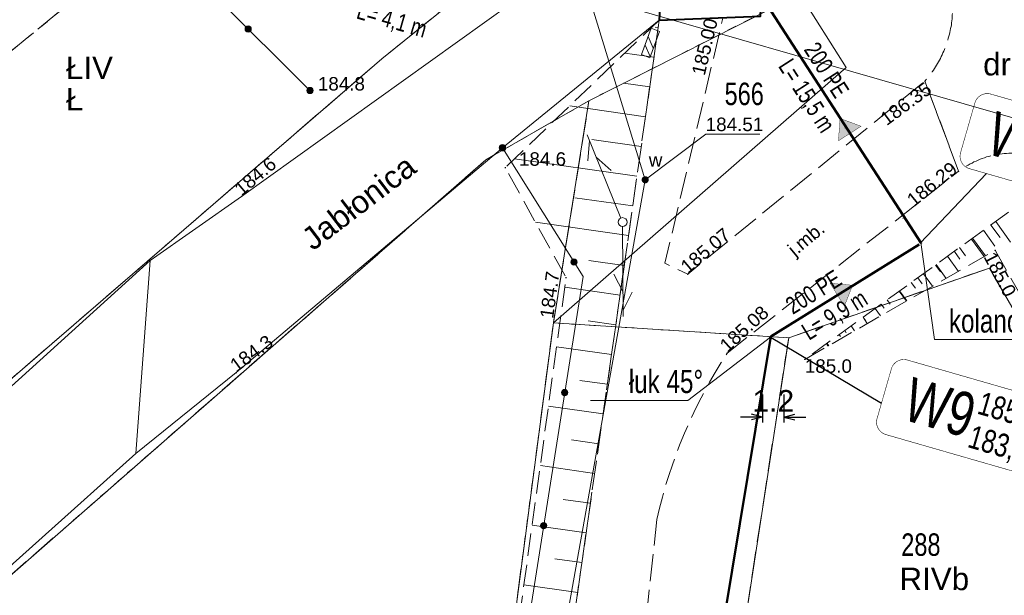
# Model space of a CAD drawing. Header units: metres. Extents: x 7482748 to 7484637, y 5684406 to 5687014.
# Tile 66 of 180: x 7483133 to 7483188, y 5685611 to 5685643. Entities that reach past the tile are written whole.
import ezdxf
from ezdxf.enums import TextEntityAlignment as Align
from ezdxf.lldxf.tags import DXFTag

# ---------------------------------------------------------------- set-up
doc = ezdxf.new("R2010")
doc.units = ezdxf.units.M
doc.header["$MEASUREMENT"] = 0
for name, pattern in [('BUBZ01_500', [1.75, 1.25, -0.5]), ('KTJZ01_500', [2, 1.5, -0.5]), ('l217_500', [2, 1.5, -0.5]), ('l218_500', [1, 0.5, -0.5])]:
    doc.linetypes.add(name, pattern=pattern)
for name, color, linetype, lineweight in [('.domiar', 250, 'Continuous', 9), ('.ks tłoczny', 104, 'Continuous', 50), ('_Dzialki', 7, 'Continuous', 0), ('_Dzialki_opis', 7, 'Continuous', 0), ('_Kontury', 7, 'Continuous', 0), ('_Kontury_opis', 7, 'Continuous', 0), ('_Uzytki', 7, 'Continuous', 0), ('_Uzytki_opis', 7, 'Continuous', 0), ('BUBZ02_D', 7, 'BUBZ01_500', 13), ('BUBZ02_G', 7, 'BUBZ01_500', 13), ('BUBZ02_W', 7, 'Continuous', 13), ('BUIB02_01', 7, 'Continuous', 13), ('GES__SUSM04_01P', 7, 'Continuous', 13), ('GES__SUUS25_WP', 7, 'Continuous', 13), ('KTOK05_01', 7, 'Continuous', 13), ('RTPW01_P', 7, 'Continuous', 0), ('RTPW02_P', 7, 'Continuous', 0), ('SUPT_L_0', 30, 'Continuous', 13)]:
    doc.layers.add(name, color=color, linetype=linetype, lineweight=lineweight)
doc.layers.add('_ramki_nieplotowane', color=7, linetype='Continuous', lineweight=0, plot=False)
for name, color, linetype, lineweight, transparency in [('BUBI03_01', 7, 'Continuous', 40, 0.5), ('GES__SUUS_ET_08T', 7, 'Continuous', 13, 0.25), ('KTJZ01_O', 7, 'KTJZ01_500', 13, 0.5), ('KTJZ01_T', 7, 'Continuous', 13, 0.25), ('RTPW01_G', 7, 'Continuous', 13, 0.25), ('RTPW02_G', 7, 'Continuous', 13, 0.25)]:
    doc.layers.add(name, color=color, linetype=linetype, lineweight=lineweight, transparency=transparency)
for name, color, linetype, lineweight, true_color, transparency in [('GES__SUPS01_08G', 5, 'Continuous', 13, 0x0000ff, 0.25), ('PTWP02_O', 7, 'Continuous', 13, 0x59d9ff, 0.5), ('PTWP02_T', 7, 'Continuous', 30, 0x59d9ff, 0.25)]:
    doc.layers.add(name, color=color, linetype=linetype, lineweight=lineweight, true_color=true_color, transparency=transparency)
for name, color, linetype, lineweight, true_color in [('GES__SUPS01_08L', 5, 'Continuous', 13, 0x0000ff), ('GES__SUPS01_08P', 5, 'Continuous', 13, 0x0000ff), ('GES__SUPW_01_pL', 5, 'Continuous', 13, 0x0000ff)]:
    doc.layers.add(name, color=color, linetype=linetype, lineweight=lineweight, true_color=true_color)
doc.layers.add('IS_kanalizacja_sanitarna', color=7, linetype='SOLID', true_color=0x000000)
doc.layers.add('IS_Opisy_działek_Net', color=7, linetype='SOLID', true_color=0x000000)
doc.layers.add('IS_Węzeł_sieci_kanalizacyjnej_-_opisy', color=7, linetype='Continuous')
doc.styles.get("Standard").update_dxf_attribs({"font": 'simplex.shx', "width": 0.75})
doc.styles.add('STYL_ARIAL', font='simplex.shx', dxfattribs={"width": 0.75, "oblique": 0.1})
doc.styles.add('Style-Arial', font='arial.ttf')
tags = doc.linetypes.add('SOLID', pattern=[10, 10, 0]).pattern_tags.tags
tags[6:7] = [DXFTag(74, 4), DXFTag(75, 0), DXFTag(340, '0'), DXFTag(46, 0.0), DXFTag(50, 0.0), DXFTag(44, 0.0), DXFTag(45, 0.0)]
tags[4:5] = [DXFTag(74, 4), DXFTag(75, 0), DXFTag(340, '0'), DXFTag(46, 0.0), DXFTag(50, 0.0), DXFTag(44, 0.0), DXFTag(45, 0.0)]
doc.dimstyles.get("Standard").update_dxf_attribs({"dimtxt": 0.18, "dimasz": 0.18, "dimexe": 0.18, "dimexo": 0.0625, "dimgap": 0.09, "dimtad": 0, "dimtih": 1, "dimtoh": 1, "dimdec": 4, "dimzin": 0, "dimdsep": 46, "dimtxsty": 'Standard', "dimcen": 0.09, "dimadec": 0, "dimazin": 0, "dimtfac": 1, "dimtdec": 4, "dimtofl": 0, "dimtmove": 0, "dimatfit": 3, "dimfxl": 0, "dimtolj": 1, "dimtzin": 0, "dimarcsym": 0})

# ---------------------------------------------------------------- blocks, each defined once
blk = doc.blocks.new('SUSM04_01')
at = {"layer": 'GES__SUSM04_01P', "linetype": 'Continuous', "lineweight": 13}
blk.add_circle((0, 0), 0.25, dxfattribs=at)
blk = doc.blocks.new('SUUS25_163')
at = {"layer": 'GES__SUUS25_WP', "linetype": 'Continuous', "lineweight": 13}
h = blk.add_hatch(color=256, dxfattribs=at)
edge = h.paths.add_edge_path()
edge.add_arc((0, 0), 0.2, 0, 360)
blk = doc.blocks.new('RTPW01')
at = {"layer": 'RTPW01_P', "linetype": 'Continuous', "lineweight": 0}
h = blk.add_hatch(color=256, dxfattribs=at)
edge = h.paths.add_edge_path()
edge.add_arc((0, 0), 0.045, 0, 360)
blk = doc.blocks.new('RTPW01_1')
at = {"layer": 'RTPW02_P', "linetype": 'Continuous', "lineweight": 0}
h = blk.add_hatch(color=256, dxfattribs=at)
edge = h.paths.add_edge_path()
edge.add_arc((0, 0), 0.045, 0, 360)
blk = doc.blocks.new('SUPS01')
at = {"layer": 'GES__SUPS01_08P', "linetype": 'Continuous', "lineweight": 13}
h = blk.add_hatch(color=256, dxfattribs=at)
edge = h.paths.add_edge_path()
edge.add_arc((0, 0), 0.045, 0, 360)
blk = doc.blocks.new('RTPW01_2')
at = {"layer": 'RTPW01_P', "linetype": 'Continuous', "lineweight": 0}
h = blk.add_hatch(color=256, dxfattribs=at)
edge = h.paths.add_edge_path()
edge.add_arc((0, 0), 0.045, 0, 360)
blk = doc.blocks.new('TerminatorOpen_0.5')
at = {"color": 0, "linetype": 'ByBlock', "lineweight": -2}
for q in [(-1, 0.25), (-1, 0), (-1, -0.25)]:
    blk.add_line((0, 0), q, dxfattribs=at)
blk = doc.blocks.new('*D796')
at = {"layer": '.domiar', "color": 0, "linetype": 'Continuous', "lineweight": -2, "transparency": 16777216}
for p, q in [((7483174.586, 5685622.093), (7483174.586, 5685620.537)), ((7483175.777, 5685622.093), (7483175.777, 5685620.537)), ((7483173.976, 5685620.837), (7483173.366, 5685620.837)), ((7483176.387, 5685620.837), (7483176.997, 5685620.837))]:
    blk.add_line(p, q, dxfattribs=at)
at = {"layer": 'Defpoints', "color": 0, "linetype": 'Continuous', "transparency": 16777216}
for p in [(7483174.586, 5685622.393), (7483175.777, 5685622.393), (7483175.777, 5685620.837)]:
    blk.add_point(p, dxfattribs=at)
at = {"layer": '.domiar', "color": 0, "linetype": 'Continuous', "lineweight": -2, "transparency": 16777216, "xscale": 0.61, "yscale": 0.61, "zscale": 0.61}
blk.add_blockref('TerminatorOpen_0.5', (7483174.586, 5685620.837), dxfattribs=at)
at = {"layer": '.domiar', "color": 0, "linetype": 'Continuous', "lineweight": -2, "transparency": 16777216, "xscale": 0.61, "yscale": 0.61, "zscale": 0.61, "rotation": 180}
blk.add_blockref('TerminatorOpen_0.5', (7483175.777, 5685620.837), dxfattribs=at)
at = {"layer": '.domiar', "color": 0, "linetype": 'Continuous', "transparency": 16777216, "insert": (7483175.181, 5685621.739), "char_height": 1.2, "attachment_point": 5, "style": 'Style-Arial'}
blk.add_mtext('\\A1;1.2', dxfattribs=at)

msp = doc.modelspace()

# ---------------------------------------------------------------- hatches: boundary and pattern name
at = {"layer": 'IS_kanalizacja_sanitarna', "linetype": 'Continuous', "ltscale": 0.01}
for points in [[(7483178.90178, 5685637.46545), (7483178.81074, 5685636.21877), (7483180.0731, 5685637.02898)], [(7483179.59724, 5685628.17481), (7483178.35212, 5685628.28517), (7483179.14266, 5685627.0104)]]:
    msp.add_hatch(color=256, dxfattribs=at).paths.add_polyline_path(points)
at = {"layer": 'KTOK05_01', "linetype": 'Continuous', "lineweight": 13}
h = msp.add_hatch(color=256, dxfattribs=at)
edge = h.paths.add_edge_path()
edge.add_arc((7483145.9424, 5685642.44581), 0.175, 0, 360)
h = msp.add_hatch(color=256, dxfattribs=at)
edge = h.paths.add_edge_path()
edge.add_arc((7483149.38, 5685639.02), 0.175, 0, 360)
h = msp.add_hatch(color=256, dxfattribs=at)
edge = h.paths.add_edge_path()
edge.add_arc((7483160.1, 5685635.83), 0.175, 0, 360)
h = msp.add_hatch(color=256, dxfattribs=at)
edge = h.paths.add_edge_path()
edge.add_arc((7483164.08057, 5685629.4735), 0.175, 0, 360)
h = msp.add_hatch(color=256, dxfattribs=at)
edge = h.paths.add_edge_path()
edge.add_arc((7483163.57134, 5685622.19966), 0.175, 0, 360)
h = msp.add_hatch(color=256, dxfattribs=at)
edge = h.paths.add_edge_path()
edge.add_arc((7483162.40319, 5685614.79119), 0.175, 0, 360)

# ---------------------------------------------------------------- linework, layer by layer
at = {"layer": '.domiar', "linetype": 'Continuous'}
for points in [[(7483183.40088, 5685630.54901), (7483184.16441, 5685625.15138), (7483184.16441, 5685625.15138)], [(7483175.0325, 5685625.27953), (7483170.41574, 5685621.76499), (7483170.41574, 5685621.76499)], [(7483189.57173, 5685625.15138), (7483184.16441, 5685625.15138)], [(7483170.41574, 5685621.76499), (7483165.00843, 5685621.76499)]]:
    msp.add_lwpolyline(points, dxfattribs=at)
at = {"layer": '.ks tłoczny', "color": 111, "linetype": 'Continuous', "true_color": 0x70ffb8}
msp.add_lwpolyline([(7483167.52638, 5685655.08837), (7483183.42029, 5685630.519), (7483183.42029, 5685630.519), (7483183.42029, 5685630.519), (7483183.42029, 5685630.519), (7483183.42029, 5685630.519)], dxfattribs=at)
at = {"layer": '.ks tłoczny', "linetype": 'Continuous'}
msp.add_lwpolyline([(7483183.3031, 5685630.44621), (7483175.03811, 5685625.31348), (7483171.16419, 5685601.88538), (7483167.3162, 5685577.38439), (7483163.66928, 5685561.91672), (7483162.87, 5685558.23)], dxfattribs=at)
at = {"layer": '_Dzialki', "color": 96, "linetype": 'Continuous', "true_color": 0x008000, "flags": 128}
for points in [[(7483167.16, 5685651.91), (7483153.39, 5685640.79)], [(7483164.92, 5685638.45), (7483176.66, 5685644.41)], [(7483176.66, 5685644.41), (7483179.24, 5685640.31)], [(7483153.39, 5685640.79), (7483101.63, 5685596.1)], [(7483179.24, 5685640.31), (7483162.94, 5685626.08)], [(7483159.18, 5685635.16), (7483164.92, 5685638.45)], [(7483164.92, 5685638.45), (7483162.94, 5685626.08)], [(7483108.37, 5685590.75), (7483159.18, 5685635.16)], [(7483176.04, 5685625.25), (7483187.22, 5685629.13)], [(7483187.22, 5685629.13), (7483195.18, 5685615.33)], [(7483162.94, 5685626.08), (7483152.14, 5685543.93)], [(7483162.94, 5685626.08), (7483176.04, 5685625.25)], [(7483165.91, 5685559.29), (7483176.04, 5685625.25)]]:
    msp.add_lwpolyline(points, dxfattribs=at)
at = {"layer": '_Kontury', "color": 96, "linetype": 'l217_500', "true_color": 0x008000, "flags": 128}
for points in [[(7483160.14, 5685663.65), (7483118.12, 5685629.25)], [(7483153.39, 5685640.79), (7483167.16, 5685651.91)], [(7483127.48, 5685618.42), (7483153.39, 5685640.79)], [(7483164.92, 5685638.45), (7483159.18, 5685635.16)], [(7483162.94, 5685626.08), (7483164.92, 5685638.45)], [(7483159.18, 5685635.16), (7483113.31, 5685595.07)], [(7483187.22, 5685629.13), (7483176.04, 5685625.25)], [(7483195.18, 5685615.33), (7483187.22, 5685629.13)], [(7483159.63, 5685600.96), (7483162.94, 5685626.08)], [(7483176.04, 5685625.25), (7483165.91, 5685559.29)]]:
    msp.add_lwpolyline(points, dxfattribs=at)
at = {"layer": '_ramki_nieplotowane', "color": 3, "linetype": 'Continuous', "lineweight": 0, "flags": 128}
msp.add_lwpolyline([(7482999.77, 5685691.75), (7483285.22, 5685609.72), (7483401.36, 5686013.86), (7483115.9, 5686095.89), (7482999.77, 5685691.75)], close=True, dxfattribs=at)
at = {"layer": '_Uzytki', "color": 96, "linetype": 'l218_500', "true_color": 0x008000, "flags": 128}
for points in [[(7483118.12, 5685629.25), (7483160.14, 5685663.65)], [(7483153.39, 5685640.79), (7483167.16, 5685651.91)], [(7483176.66, 5685644.41), (7483164.92, 5685638.45)], [(7483127.48, 5685618.42), (7483153.39, 5685640.79)], [(7483164.92, 5685638.45), (7483159.18, 5685635.16)], [(7483164.92, 5685638.45), (7483162.94, 5685626.08)], [(7483159.18, 5685635.16), (7483113.31, 5685595.07)], [(7483187.22, 5685629.13), (7483176.04, 5685625.25)], [(7483195.18, 5685615.33), (7483187.22, 5685629.13)], [(7483162.94, 5685626.08), (7483159.63, 5685600.96)], [(7483162.94, 5685626.08), (7483176.04, 5685625.25)], [(7483176.04, 5685625.25), (7483165.91, 5685559.29)]]:
    msp.add_lwpolyline(points, dxfattribs=at)
at = {"layer": 'BUBI03_01', "linetype": 'Continuous', "lineweight": 40, "flags": 128}
msp.add_lwpolyline([(7483168.83, 5685642.94), (7483174.48, 5685643.16), (7483174.91, 5685652.49), (7483169.23, 5685650.08), (7483168.83, 5685642.94)], close=True, dxfattribs=at)
at = {"layer": 'BUBZ02_D', "linetype": 'BUBZ01_500', "lineweight": 13, "flags": 128}
for points in [[(7483168.83, 5685642.94), (7483160.26, 5685634.72), (7483163.64, 5685628.6), (7483158.14, 5685588.44), (7483153.6, 5685555.25), (7483154.92, 5685546.91), (7483157.83, 5685554.65)], [(7483176.94, 5685624.05), (7483187.54, 5685630.12), (7483195.28, 5685616.47)]]:
    msp.add_lwpolyline(points, dxfattribs=at)
at = {"layer": 'BUBZ02_G', "linetype": 'BUBZ01_500', "lineweight": 13, "flags": 128}
for points in [[(7483157.83, 5685554.65), (7483157.66, 5685558.64), (7483157.85, 5685562.45), (7483160.42, 5685583.92), (7483168.83, 5685642.94)], [(7483195.67, 5685621.18), (7483188.82, 5685632.63), (7483176.94, 5685624.05)]]:
    msp.add_lwpolyline(points, dxfattribs=at)
at = {"layer": 'BUBZ02_W', "linetype": 'Continuous', "lineweight": 13}
for p, q in [((7483168.77, 5685642.53), (7483168.61, 5685642.55)), ((7483168.54, 5685640.87), (7483166.91, 5685641.1)), ((7483168.3, 5685639.22), (7483166.84, 5685639.42)), ((7483168.06, 5685637.56), (7483163.85, 5685638.16)), ((7483167.83, 5685635.91), (7483165.07, 5685636.3)), ((7483167.59, 5685634.25), (7483160.78, 5685635.22)), ((7483167.36, 5685632.59), (7483164.14, 5685633.05)), ((7483167.12, 5685630.94), (7483161.94, 5685631.68)), ((7483187.3, 5685631.53), (7483187.81, 5685630.84)), ((7483187.57, 5685631.72), (7483188.4, 5685630.57)), ((7483186.28, 5685630.8), (7483187, 5685629.81)), ((7483186.89, 5685631.24), (7483187.53, 5685630.36)), ((7483185.55, 5685630.27), (7483185.88, 5685629.81)), ((7483186.22, 5685630.75), (7483186.93, 5685629.77)), ((7483184.88, 5685629.79), (7483185.49, 5685628.95)), ((7483185.27, 5685630.06), (7483185.58, 5685629.62)), ((7483166.88, 5685629.28), (7483164.92, 5685629.56)), ((7483184.21, 5685629.3), (7483184.49, 5685628.92)), ((7483184.25, 5685629.33), (7483184.81, 5685628.55)), ((7483183.23, 5685628.59), (7483183.47, 5685628.26)), ((7483183.54, 5685628.82), (7483184.05, 5685628.12)), ((7483166.65, 5685627.63), (7483163.57, 5685628.07)), ((7483182.87, 5685628.33), (7483183.1, 5685628.02)), ((7483182.2, 5685627.85), (7483182.6, 5685627.29)), ((7483182.21, 5685627.86), (7483182.62, 5685627.3)), ((7483181.19, 5685627.12), (7483181.36, 5685626.9)), ((7483181.53, 5685627.36), (7483181.7, 5685627.12)), ((7483180.18, 5685626.39), (7483180.42, 5685626.04)), ((7483180.19, 5685626.4), (7483180.31, 5685626.22)), ((7483180.86, 5685626.88), (7483181.16, 5685626.47)), ((7483166.41, 5685625.97), (7483164.88, 5685626.19)), ((7483179.52, 5685625.91), (7483179.71, 5685625.64)), ((7483178.85, 5685625.43), (7483178.92, 5685625.33)), ((7483179.16, 5685625.65), (7483179.24, 5685625.53)), ((7483166.18, 5685624.32), (7483163.11, 5685624.75)), ((7483178.14, 5685624.92), (7483178.23, 5685624.79)), ((7483178.18, 5685624.94), (7483178.27, 5685624.81)), ((7483177.51, 5685624.46), (7483177.53, 5685624.43)), ((7483165.94, 5685622.66), (7483164.41, 5685622.88)), ((7483165.7, 5685621.01), (7483162.66, 5685621.44)), ((7483165.47, 5685619.35), (7483163.95, 5685619.57)), ((7483165.23, 5685617.69), (7483162.21, 5685618.13)), ((7483165, 5685616.04), (7483163.49, 5685616.25)), ((7483164.76, 5685614.38), (7483161.75, 5685614.81)), ((7483164.52, 5685612.73), (7483163.02, 5685612.94)), ((7483164.29, 5685611.07), (7483161.3, 5685611.5))]:
    msp.add_line(p, q, dxfattribs=at)
at = {"layer": 'BUIB02_01', "linetype": 'Continuous', "lineweight": 13}
for p, q in [((7483168.39, 5685642.49), (7483167.84, 5685641.02)), ((7483168.85, 5685642.31), (7483168.3, 5685640.84)), ((7483168.85, 5685642.31), (7483168.39, 5685642.49)), ((7483168.21, 5685642.02), (7483168.5, 5685641.38)), ((7483168.04, 5685641.55), (7483168.33, 5685640.91)), ((7483168.3, 5685640.84), (7483167.84, 5685641.02))]:
    msp.add_line(p, q, dxfattribs=at)
at = {"layer": 'GES__SUPS01_08L', "linetype": 'Continuous', "lineweight": 13, "flags": 128}
msp.add_lwpolyline([(7483168.05, 5685634.05), (7483171.42, 5685636.59), (7483174.43, 5685636.59)], dxfattribs=at)
at = {"layer": 'GES__SUPW_01_pL', "linetype": 'Continuous', "lineweight": 13, "flags": 128}
msp.add_lwpolyline([(7483156.82, 5685563.04), (7483161.75, 5685598.84), (7483168.05, 5685634.05), (7483159.66, 5685661.46), (7483160.86, 5685669.99), (7483145.24, 5685694.04), (7483091.53, 5685730.3)], dxfattribs=at)
at = {"layer": 'IS_kanalizacja_sanitarna', "linetype": 'Continuous', "ltscale": 0.01, "const_width": 0.02}
for points in [[(7483178.90178, 5685637.46545), (7483178.81074, 5685636.21877), (7483180.0731, 5685637.02898), (7483178.90178, 5685637.46545)], [(7483179.13464, 5685636.91749), (7483179.30296, 5685637.02552)], [(7483182.3755, 5685631.86805), (7483182.54381, 5685631.97608)], [(7483179.59724, 5685628.17481), (7483178.35212, 5685628.28517), (7483179.14266, 5685627.0104), (7483179.59724, 5685628.17481)]]:
    msp.add_lwpolyline(points, dxfattribs=at)
at = {"layer": 'IS_Węzeł_sieci_kanalizacyjnej_-_opisy', "color": 18, "linetype": 'SOLID', "ltscale": 0.01, "true_color": 0x000000, "const_width": 0.03}
for points in [[(7483186.10522, 5685634.66947), (7483195.0422, 5685632.09645, 0.414214), (7483195.93329, 5685632.58915), (7483196.7301, 5685635.35673, 0.414214), (7483196.2374, 5685636.24783), (7483187.30042, 5685638.82084, 0.414214), (7483186.40933, 5685638.32815), (7483185.61252, 5685635.56056, 0.414214), (7483186.10522, 5685634.66947)], [(7483181.45465, 5685619.86026), (7483190.39163, 5685617.28725, 0.414214), (7483191.28273, 5685617.77994), (7483192.07953, 5685620.54752, 0.414214), (7483191.58684, 5685621.43862), (7483182.64986, 5685624.01163, 0.414214), (7483181.75876, 5685623.51894), (7483180.96196, 5685620.75136, 0.414214), (7483181.45465, 5685619.86026)]]:
    msp.add_lwpolyline(points, format="xyb", dxfattribs=at)
at = {"layer": 'IS_Węzeł_sieci_kanalizacyjnej_-_opisy', "color": 18, "linetype": 'SOLID', "ltscale": 0.01, "true_color": 0x000000}
for points in [[(7483187.05924, 5685634.3948), (7483183.36508, 5685630.51137)], [(7483181.20222, 5685621.58588), (7483174.97956, 5685625.31122)]]:
    msp.add_lwpolyline(points, dxfattribs=at)
at = {"layer": 'KTJZ01_O', "linetype": 'KTJZ01_500', "lineweight": 13, "flags": 128}
msp.add_lwpolyline([(7483150.46, 5685792.63), (7483151.46, 5685791.7), (7483147.58, 5685774.4), (7483146.82, 5685767.54), (7483144.74, 5685742.51), (7483144.5, 5685738.91), (7483148.57, 5685713.23), (7483155.31, 5685694.05), (7483167.75, 5685671.14), (7483177.64, 5685655.48), (7483181.96, 5685648.64), (7483185.17, 5685643.56), (7483185.16, 5685643.34), (7483185.15, 5685643.23), (7483185.15, 5685643.12), (7483185.14, 5685643.01), (7483185.13, 5685642.9), (7483185.11, 5685642.79), (7483185.1, 5685642.68), (7483185.08, 5685642.58), (7483185.06, 5685642.47), (7483185.04, 5685642.36), (7483185.02, 5685642.25), (7483184.99, 5685642.15), (7483184.96, 5685642.04), (7483184.93, 5685641.93), (7483184.9, 5685641.83), (7483184.87, 5685641.72), (7483184.84, 5685641.62), (7483184.8, 5685641.52), (7483184.76, 5685641.41), (7483184.72, 5685641.31), (7483184.68, 5685641.21), (7483184.63, 5685641.11), (7483184.59, 5685641.01), (7483184.54, 5685640.91), (7483184.49, 5685640.81), (7483184.44, 5685640.71), (7483184.39, 5685640.62), (7483184.33, 5685640.52), (7483184.28, 5685640.43), (7483184.22, 5685640.33), (7483184.16, 5685640.24), (7483184.1, 5685640.15), (7483184.04, 5685640.06), (7483183.97, 5685639.97), (7483183.91, 5685639.88), (7483183.84, 5685639.8), (7483183.77, 5685639.71), (7483183.63, 5685639.54), (7483185.5, 5685634.52), (7483185.7, 5685634.67), (7483185.81, 5685634.73), (7483185.92, 5685634.8), (7483186.03, 5685634.86), (7483186.14, 5685634.93), (7483186.25, 5685634.98), (7483186.36, 5685635.04), (7483186.48, 5685635.09), (7483186.59, 5685635.14), (7483186.71, 5685635.19), (7483186.82, 5685635.24), (7483186.95, 5685635.27), (7483187.06, 5685635.32), (7483187.19, 5685635.35), (7483187.31, 5685635.38), (7483187.43, 5685635.41), (7483187.55, 5685635.44), (7483187.68, 5685635.46), (7483187.8, 5685635.48), (7483187.93, 5685635.49), (7483188.05, 5685635.51), (7483188.18, 5685635.52), (7483188.3, 5685635.53), (7483188.43, 5685635.53), (7483188.55, 5685635.53), (7483188.68, 5685635.53), (7483188.81, 5685635.53), (7483188.93, 5685635.51), (7483189.06, 5685635.51), (7483189.18, 5685635.49), (7483189.31, 5685635.47), (7483189.43, 5685635.45), (7483189.55, 5685635.43), (7483189.68, 5685635.4), (7483189.8, 5685635.37), (7483189.92, 5685635.33), (7483190.04, 5685635.3), (7483190.28, 5685635.22), (7483196.05, 5685625.61)], dxfattribs=at)
msp.add_lwpolyline([(7483168.7, 5685615.14, -0.09), (7483172.62, 5685624.4), (7483185.5, 5685634.52), (7483183.63, 5685639.54), (7483170.42, 5685628.79), (7483169.15, 5685629.4), (7483172.38, 5685643.05), (7483174.48, 5685643.16), (7483174.91, 5685652.49), (7483169.23, 5685650.08), (7483168.83, 5685642.94), (7483160.42, 5685583.92), (7483157.85, 5685562.45), (7483157.66, 5685558.64, 0.01), (7483157.83, 5685554.65), (7483158.22, 5685553.2), (7483159.21, 5685549.81), (7483160.09, 5685548.14), (7483162.57, 5685544.49), (7483164.83, 5685542), (7483175.57, 5685536.14), (7483176.99, 5685539.86), (7483167.86, 5685544.76), (7483166.21, 5685547.01), (7483164.22, 5685550.67), (7483163.01, 5685555.54, -0.09), (7483162.21, 5685559.64), (7483165.3, 5685583.64)], format="xyb", close=True, dxfattribs=at)
at = {"layer": 'KTOK05_01', "linetype": 'Continuous', "lineweight": 13}
msp.add_line((7483140.63, 5685647.74), (7483149.38, 5685639.02), dxfattribs=at)
at = {"layer": 'KTOK05_01', "linetype": 'Continuous', "lineweight": 13, "flags": 128}
msp.add_lwpolyline([(7483160.1, 5685635.83), (7483164.59, 5685628.66), (7483158.83, 5685592.13)], dxfattribs=at)
at = {"layer": 'KTOK05_01', "linetype": 'Continuous', "lineweight": 13}
for centre in [(7483145.94, 5685642.45), (7483149.38, 5685639.02), (7483160.1, 5685635.83), (7483164.08, 5685629.47), (7483163.57, 5685622.2), (7483162.4, 5685614.79)]:
    msp.add_circle(centre, 0.175, dxfattribs=at)
at = {"layer": 'PTWP02_O', "linetype": 'Continuous', "lineweight": 13, "flags": 128}
msp.add_lwpolyline([(7483169.23, 5685650.08), (7483168.03, 5685649.22), (7483166.62, 5685648.21), (7483145.57, 5685633.12), (7483140.49, 5685629.55), (7483139.68, 5685618.81), (7483145.28, 5685623.31), (7483160.1, 5685635.83), (7483168.83, 5685642.94), (7483169.23, 5685650.08)], close=True, dxfattribs=at)
msp.add_lwpolyline([(7483037.91, 5685499.78), (7483037.25, 5685512.6), (7483043.32, 5685534.3), (7483051.47, 5685544.97), (7483072.22, 5685557.24), (7483108.37, 5685590.75), (7483139.68, 5685618.81), (7483140.49, 5685629.55), (7483102.01, 5685594.71), (7483070.57, 5685565.85), (7483050.34, 5685558.31), (7483033.62, 5685545.26), (7483025.84, 5685499.57)], dxfattribs=at)
at = {"layer": 'SUPT_L_0', "linetype": 'Continuous'}
for p, q in [((7483164.81, 5685636.55), (7483166.7, 5685631.92)), ((7483164.94, 5685636.23), (7483164.86, 5685635.11)), ((7483165.32, 5685635.3), (7483166.16, 5685634.56)), ((7483166.79, 5685631.44), (7483166.82, 5685626.44)), ((7483166.31, 5685628.79), (7483166.82, 5685627.79)), ((7483167.32, 5685627.79), (7483166.82, 5685626.79))]:
    msp.add_line(p, q, dxfattribs=at)

# ---------------------------------------------------------------- block references
at = {"layer": 'GES__SUPS01_08P', "linetype": 'Continuous', "lineweight": 13}
msp.add_blockref('SUPS01', (7483168.05, 5685634.05), dxfattribs=at)
at = {"layer": 'GES__SUSM04_01P', "linetype": 'Continuous', "lineweight": 13}
msp.add_blockref('SUSM04_01', (7483166.79, 5685631.69), dxfattribs=at)
at = {"layer": 'GES__SUUS25_WP', "linetype": 'Continuous', "lineweight": 13, "rotation": 353.28}
msp.add_blockref('SUUS25_163', (7483168.05, 5685634.05), dxfattribs=at)
at = {"layer": 'RTPW01_P', "linetype": 'Continuous', "lineweight": 0}
for name, p in [('RTPW01_2', (7483149.38, 5685639.02)), ('RTPW01', (7483160.26, 5685634.72)), ('RTPW01', (7483145.57, 5685633.12)), ('RTPW01', (7483187.54, 5685630.12)), ('RTPW01', (7483163.64, 5685628.6)), ('RTPW01', (7483176.94, 5685624.05)), ('RTPW01', (7483145.28, 5685623.31))]:
    msp.add_blockref(name, p, dxfattribs=at)
at = {"layer": 'RTPW02_P', "linetype": 'Continuous', "lineweight": 0}
for p in [(7483183.63, 5685639.54), (7483185.5, 5685634.52), (7483170.42, 5685628.79), (7483172.62, 5685624.4)]:
    msp.add_blockref('RTPW01_1', p, dxfattribs=at)

# ---------------------------------------------------------------- texts
at = {"layer": '_Dzialki_opis', "color": 96, "true_color": 0x008000, "char_height": 1.25, "attachment_point": 7, "line_spacing_factor": 0.6, "style": 'STYL_ARIAL'}
for s, insert in [('\\fArial|b0|i0|c238238|p39;566', (7483172.47, 5685638.19)), ('\\fArial|b0|i0|c238238|p39;288', (7483182.31, 5685613.09))]:
    msp.add_mtext(s, dxfattribs=dict(at, insert=insert))
at = {"layer": '_Kontury_opis', "color": 96, "linetype": 'Continuous', "lineweight": 13, "true_color": 0x008000, "style": 'Style-Arial'}
for s, p in [('ŁIV', (7483135.79, 5685639.66)), ('RIVb', (7483182.21, 5685611.2))]:
    msp.add_text(s, height=1.25, dxfattribs=at).set_placement(p)
at = {"layer": '_Uzytki_opis', "color": 96, "linetype": 'Continuous', "lineweight": 13, "true_color": 0x008000, "style": 'Style-Arial'}
for s, p in [('dr', (7483186.87, 5685639.86)), ('Ł', (7483135.79, 5685637.91))]:
    msp.add_text(s, height=1.25, dxfattribs=at).set_placement(p)
at = {"layer": 'GES__SUPS01_08G', "linetype": 'Continuous', "lineweight": 13, "style": 'Style-Arial'}
msp.add_text('184.51', height=0.75, dxfattribs=at).set_placement((7483171.42, 5685636.76))
at = {"layer": 'GES__SUUS_ET_08T', "linetype": 'Continuous', "lineweight": 13, "style": 'Style-Arial'}
msp.add_text('w', height=0.75, dxfattribs=at).set_placement((7483168.25, 5685634.78))
at = {"layer": 'IS_Opisy_działek_Net', "linetype": 'Continuous', "ltscale": 0.01, "char_height": 0.9648}
for s, insert, attachment_point, rotation in [('\\fArial|b0|i0;L= 4,1 m', (7483155.98427, 5685642.87797), 3, 343.938549), ('{\\fArial|b0|i0|c238|p34;200 PE}', (7483176.84371, 5685641.29076), 7, 302.738549), ('\\fArial|b0|i0;L= 15,5 m', (7483176.23809, 5685640.90138), 1, 302.738549), ('{\\fArial|b0|i0|c238|p34;200 PE}', (7483176.2768, 5685626.50894), 7, 31.838549), ('\\fArial|b0|i0;L= 9,9 m', (7483176.65662, 5685625.89727), 1, 31.838549)]:
    msp.add_mtext(s, dxfattribs=dict(at, insert=insert, attachment_point=attachment_point, rotation=rotation))
at = {"layer": 'IS_Węzeł_sieci_kanalizacyjnej_-_opisy', "color": 18, "linetype": 'SOLID', "ltscale": 0.01, "true_color": 0x000000, "rotation": 343.938549}
for s, insert, char_height, attachment_point in [('\\fArial|b0|i0;W8', (7483190.61799, 5685634.44039), 2.448, 9), ('\\fArial|b0|i0;W9', (7483185.96742, 5685619.63118), 2.448, 9), ('\\fArial|b0|i0;185,10', (7483186.41079, 5685620.80972), 1.2888, 7), ('\\fArial|b0|i0;183,50', (7483186.29725, 5685620.41534), 1.2888, 1)]:
    msp.add_mtext(s, dxfattribs=dict(at, insert=insert, char_height=char_height, attachment_point=attachment_point))
at = {"layer": 'IS_Węzeł_sieci_kanalizacyjnej_-_opisy', "color": 18, "linetype": 'SOLID', "ltscale": 0.01, "true_color": 0x000000, "char_height": 1.2888, "attachment_point": 7}
for s, insert in [('{\\fArial|b0|i0|c238|p34;kolano 90%%D}', (7483184.96358, 5685625.52324)), ('{\\fArial|b0|i0|c238|p34;łuk 45%%D}', (7483167.1335, 5685622.15328))]:
    msp.add_mtext(s, dxfattribs=dict(at, insert=insert))
at = {"layer": 'KTJZ01_T', "linetype": 'Continuous', "lineweight": 13, "style": 'Style-Arial'}
msp.add_text('j.mb.', height=0.75, rotation=39.78, dxfattribs=at).set_placement((7483176.38, 5685629.75))
at = {"layer": 'PTWP02_T', "linetype": 'Continuous', "lineweight": 30, "style": 'Style-Arial'}
msp.add_text('Jabłonica', height=1.25, rotation=37.3, dxfattribs=at).set_placement((7483149.54, 5685630.06))
at = {"layer": 'RTPW01_G', "linetype": 'Continuous', "lineweight": 13, "style": 'Style-Arial'}
for s, p in [('184.8', (7483149.82, 5685639.02)), ('184.6', (7483161.02, 5685634.83))]:
    msp.add_text(s, height=0.75, dxfattribs=at).set_placement(p)
for s, rotation, p in [('184.6', 39.89, (7483145.57, 5685633.12)), ('184.3', 36.08, (7483145.28, 5685623.31))]:
    msp.add_text(s, height=0.75, rotation=rotation, dxfattribs=at).set_placement(p)
msp.add_text('185.0', height=0.75, rotation=297.56, dxfattribs=at).set_placement((7483187.54, 5685630.12), align=Align.TOP_LEFT)
msp.add_text('184.7', height=0.75, rotation=82.2, dxfattribs=at).set_placement((7483163.28, 5685628.89), align=Align.RIGHT)
msp.add_text('185.0', height=0.75, dxfattribs=at).set_placement((7483176.94, 5685624.05), align=Align.TOP_LEFT)
at = {"layer": 'RTPW02_G', "linetype": 'Continuous', "lineweight": 13, "style": 'Style-Arial'}
for s, rotation, p in [('185.00', 76.69, (7483171.36, 5685639.81)), ('185.07', 40.07, (7483170.42, 5685628.79)), ('185.08', 42.06, (7483172.62, 5685624.4))]:
    msp.add_text(s, height=0.75, rotation=rotation, dxfattribs=at).set_placement(p)
msp.add_text('186.35', height=0.75, rotation=36.47, dxfattribs=at).set_placement((7483183.63, 5685639.54), align=Align.TOP_RIGHT)
msp.add_text('186.29', height=0.75, rotation=38.89, dxfattribs=at).set_placement((7483185.5, 5685634.52), align=Align.RIGHT)

# ---------------------------------------------------------------- dimensions: what is measured, and where the dimension line sits
at = {"layer": '.domiar', "color": 7, "linetype": 'Continuous'}
dim = msp.add_linear_dim(base=(7483175.77686, 5685620.83661), p1=(7483174.58582, 5685622.39313), p2=(7483175.77686, 5685622.39313), angle=0, dimstyle='Standard', override={"dimtxt": 1.2, "dimasz": 0.61, "dimexe": 0.3, "dimexo": 0.3, "dimgap": 0.3, "dimtad": 1, "dimtih": 0, "dimtoh": 0, "dimdec": 1, "dimzin": 11, "dimdsep": 0, "dimtxsty": 'Style-Arial', "dimblk": 'TerminatorOpen_0.5', "dimadec": 4, "dimazin": 3, "dimtdec": 1, "dimatfit": 1, "dimldrblk": 'TerminatorOpen_0.5', "dimfrac": 2, "dimtzin": 11}, dxfattribs=at)
dim.commit()
dim.dimension.update_dxf_attribs({"geometry": '*D796', "text_midpoint": (7483175.18134, 5685620.83661), "dimtype": 161})

doc.saveas('drawing.dxf')
